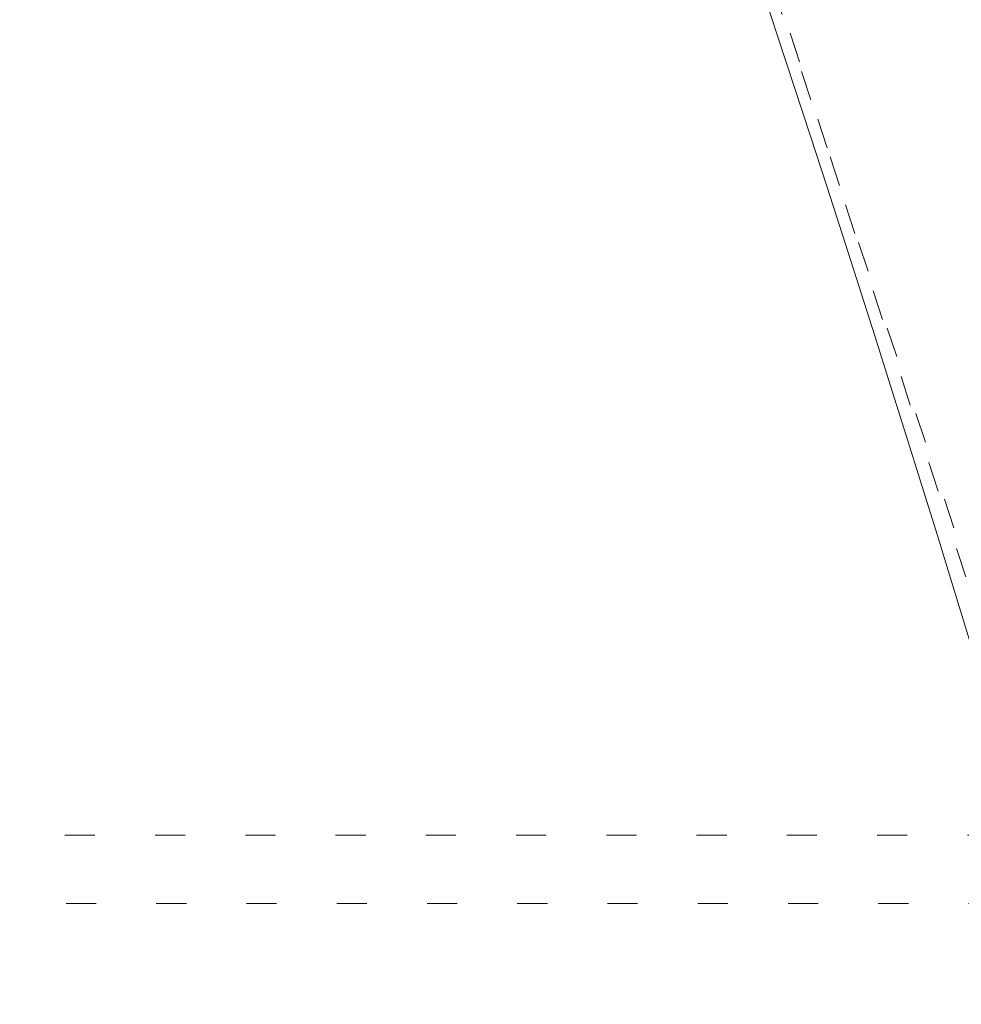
# Model space of a CAD drawing. Header units: millimetres. Extents: x -62314 to 79800, y -34032 to 28340.
# Tile 198 of 256: x 63869 to 64973, y -3793 to -2638. Entities that reach past the tile are written whole.
import ezdxf

# ---------------------------------------------------------------- set-up
doc = ezdxf.new("R2010")
doc.units = ezdxf.units.MM
doc.header["$LTSCALE"] = 508
doc.linetypes.add('Dash Style-5', pattern=[0.20828, 0.069425, -0.138855])
doc.linetypes.add('Dash Style-6', pattern=[1.04164, 0.625, -0.20828, 0.06943, -0.13893])
for name, color, linetype, lineweight in [('(00) tekening-aanzicht grijs', 8, 'Continuous', 0), ('(00) tekening-stramien-algemeen', 7, 'Dash Style-6', 0), ('(28) hoofddraagconstructie-bovenliggend', 1, 'Dash Style-5', 0), ('None', 7, 'Continuous', 0)]:
    doc.layers.add(name, color=color, linetype=linetype, lineweight=lineweight)

# ---------------------------------------------------------------- blocks, each defined once
blk = doc.blocks.new('blok b-v1-gevel_constructie')
at = {"layer": '(28) hoofddraagconstructie-bovenliggend', "color": 2, "lineweight": 0, "transparency": 33554687, "flags": 128}
for points in [[(17785.37, 22576.13), (14526.48, 27614.64), (14778.38, 27777.57), (18037.27, 22739.06)], [(-2114.11, 19432.25), (16721.03, 24479.11), (16741.73, 24401.83), (-2093.4, 19354.98)]]:
    blk.add_lwpolyline(points, close=True, dxfattribs=at)
blk = doc.blocks.new('blok B 01 (2D)')
at = {"layer": '(00) tekening-aanzicht grijs', "color": 17, "lineweight": 0, "transparency": 33554687, "flags": 128}
blk.add_lwpolyline([(67147.1, 17815), (67147.2, 17815, 0.120217), (58756, 30980.7), (59001.1, 31046.4), (59684.3, 30368.2), (59885.2, 30566, -0.112264), (67637.5, 17926, -0.000404), (67654.8, 17874.8), (67653.6, 17874.1, -0.068823), (67693, 17589.1), (67693, 8520.6), (67193, 8520.6), (67193, 17589.1, 0.081822), (67163.9, 17765.6)], format="xyb", dxfattribs=at)
at = {"layer": '(28) hoofddraagconstructie-bovenliggend', "color": 2, "lineweight": 0, "transparency": 33554687, "flags": 128}
blk.add_lwpolyline([(59254.1, 30716.6), (61825.1, 27834.3), (65027.1, 22992.8)], dxfattribs=at)
at = {"layer": 'None', "color": 17, "lineweight": 0, "transparency": 33554687, "flags": 128}
blk.add_lwpolyline([(67854.8, 18398.6, 0.109455), (60141.4, 30818.1)], format="xyb", dxfattribs=at)
at = {"layer": 'None', "color": 17, "transparency": 33554687}
blk.add_blockref('blok b-v1-gevel_constructie', (47480, 0), dxfattribs=at)
blk = doc.blocks.new('Stramien blok B')
at = {"layer": '(00) tekening-stramien-algemeen', "color": 2, "lineweight": 0, "transparency": 33554687}
blk.add_arc((35700.8, -3868.7), 33612.3, 18.04471, 49.82225, dxfattribs=at)

msp = doc.modelspace()

# ---------------------------------------------------------------- block references
at = {"layer": 'None', "color": 17, "transparency": 33554687}
for name, p, rotation in [('blok B 01 (2D)', (-3125.94, -10622.93), 344.9999999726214), ('Stramien blok B', (0, 0), 344.9999645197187)]:
    msp.add_blockref(name, p, dxfattribs=dict(at, rotation=rotation))

doc.saveas('drawing.dxf')
